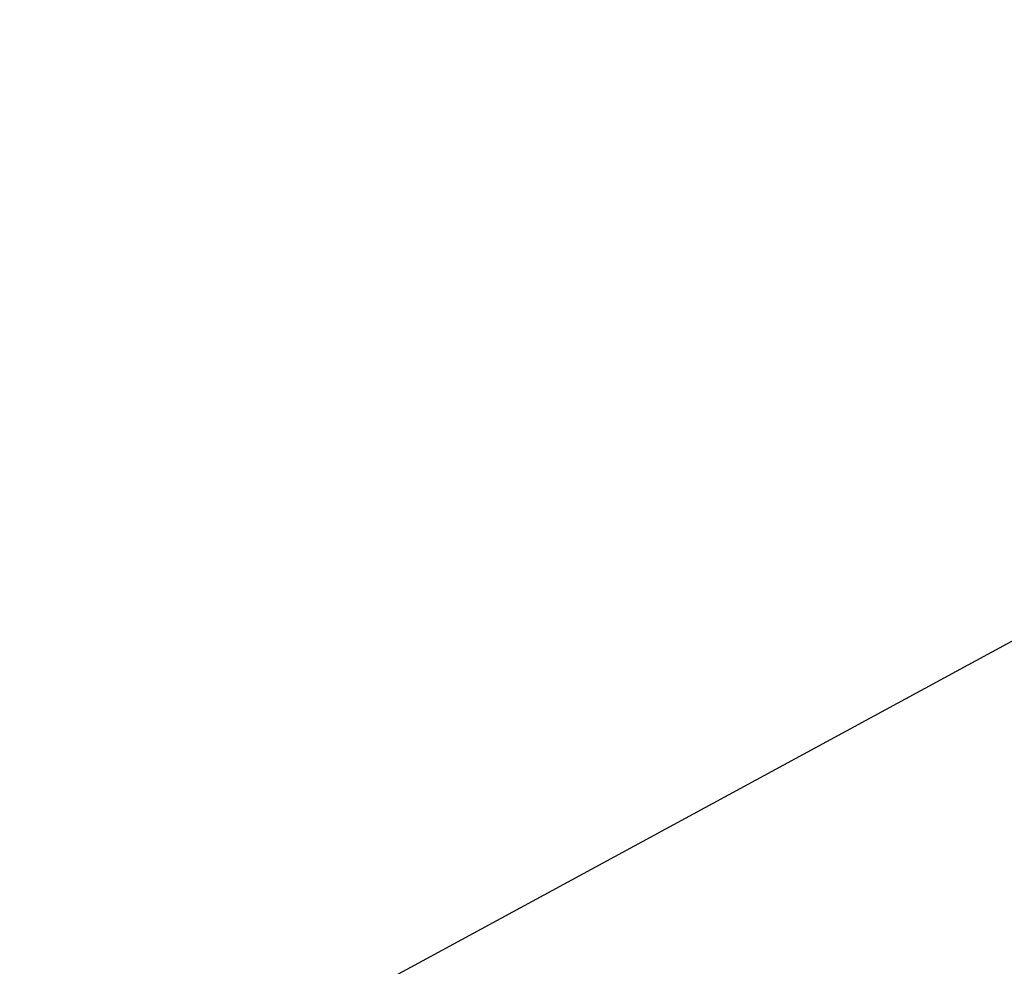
# Model space of a CAD drawing. Header units: millimetres. Extents: x 26 to 326, y -150 to 150.
# Tile 185 of 256: x 169.92692 to 169.93648, y -4.90401 to -4.89481. Entities that reach past the tile are written whole.
import ezdxf

# ---------------------------------------------------------------- set-up
doc = ezdxf.new("R2010")
doc.units = ezdxf.units.MM
doc.header["$LTSCALE"] = 25.4
doc.layers.get('0').update_dxf_attribs({"true_color": 0xff5454})

# ---------------------------------------------------------------- blocks, each defined once
blk = doc.blocks.new('Z_o_enie AMALFI_8381_8380 pm 1.STL')
at = {"color": 18, "true_color": 0x000000}
mesh = blk.add_polyface(dxfattribs=at)
corners = [(170.2367249, -4.7299309, 363.8082886), (169.7026825, -4.4824667, 362.5018311), (169.9423065, -4.8977213, 362.4963989), (170.0101776, -4.3373265, 363.8134155)]
mesh.append_faces([[corners[k] for k in face] for face in [(0, 1, 2), (1, 0, 3)]], dxfattribs={"vtx0": -1, "color": 18})
mesh = blk.add_polyface(dxfattribs=at)
corners = [(170.2121887, -5.293963, 362.4912415), (169.7153473, -5.0209599, 361.0171204), (169.9965973, -5.4338846, 361.0117493), (169.9423065, -4.8977213, 362.4963989)]
mesh.append_faces([[corners[k] for k in face] for face in [(0, 1, 2), (1, 0, 3)]], dxfattribs={"vtx0": -1, "color": 18})

msp = doc.modelspace()

# ---------------------------------------------------------------- block references
at = {"color": 0}
msp.add_blockref('Z_o_enie AMALFI_8381_8380 pm 1.STL', (0, 0), dxfattribs=at)

doc.saveas('drawing.dxf')
